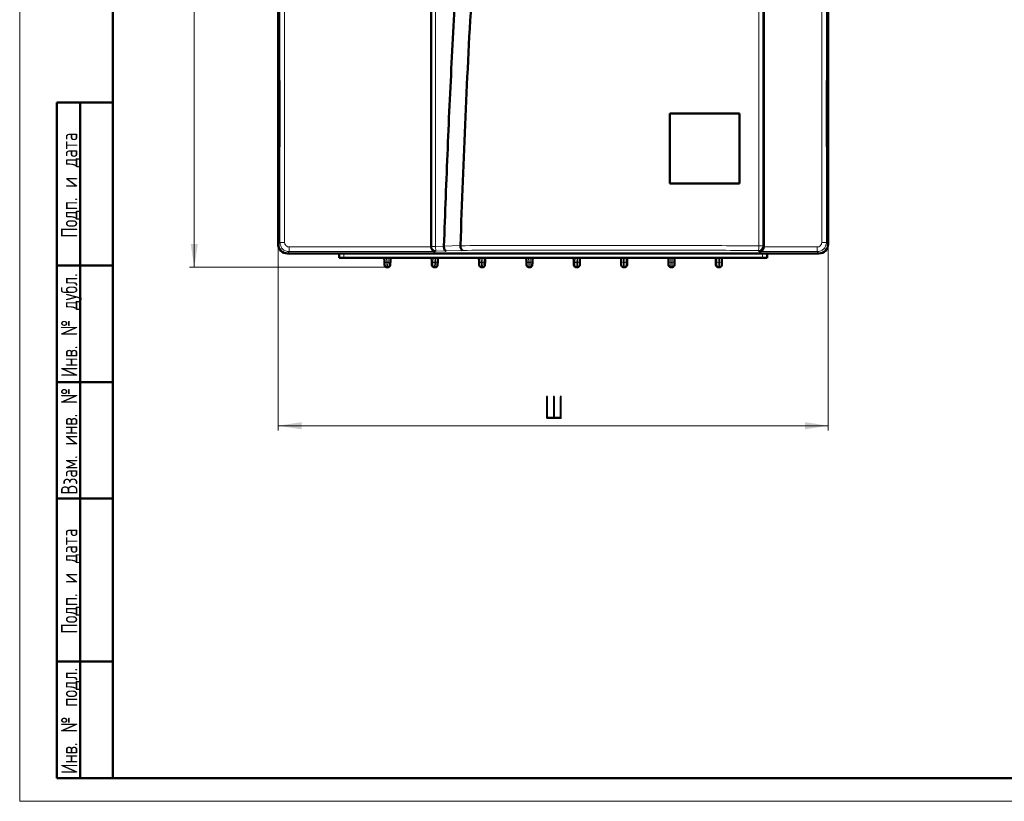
# Model space of a CAD drawing. Header units: millimetres. Extents: x 0 to 594, y 0 to 420.
# Tile 1 of 7: x 0 to 211, y 0 to 168. Entities that reach past the tile are written whole.
import ezdxf

# ---------------------------------------------------------------- set-up
doc = ezdxf.new("R2010")
doc.units = ezdxf.units.MM
doc.linetypes.add('SLD-Сплошная', pattern=[0])
doc.styles.add('SLDTEXTSTYLE0', font='TXT', dxfattribs={"width": 0.7, "bigfont": 'bigfont'})
doc.styles.add('SLDTEXTSTYLE1', font='TXT', dxfattribs={"width": 0.7})
doc.dimstyles.new('SLDDIMSTYLE0', dxfattribs={"dimtxt": 5, "dimasz": 5, "dimexe": 0, "dimexo": 0.0625, "dimgap": 1.25, "dimtad": 2, "dimdec": 1, "dimrnd": 1e-09, "dimzin": 12, "dimdsep": 46, "dimtxsty": 'SLDTEXTSTYLE1', "dimsah": 1, "dimcen": 0.09, "dimadec": 0, "dimazin": 3, "dimtfac": 1, "dimtdec": 3, "dimtofl": 0, "dimtmove": 0, "dimatfit": 3, "dimfxl": 0, "dimfrac": 2, "dimtolj": 1, "dimtzin": 12, "dimarcsym": 0})

# ---------------------------------------------------------------- blocks, each defined once
blk = doc.blocks.new('_D')
at = {"color": 7, "linetype": 'SLD-Сплошная', "lineweight": 0}
for p, q in [((55.48, 119.62), (55.48, 79.63)), ((173.48, 119.62), (173.48, 79.63)), ((55.48, 80.63), (173.48, 80.63))]:
    blk.add_line(p, q, dxfattribs=at)
at = {"color": 7, "linetype": 'SLD-Сплошная', "lineweight": 18}
for points in [[(55.48, 80.63), (60.48, 79.86), (60.48, 81.4)], [(173.48, 80.63), (168.48, 81.4), (168.48, 79.86)]]:
    blk.add_solid(points, dxfattribs=at)
at = {"color": 7, "linetype": 'SLD-Сплошная', "lineweight": 18, "insert": (112.52, 87.08), "char_height": 5, "attachment_point": 1, "style": 'SLDTEXTSTYLE0'}
blk.add_mtext('Ш', dxfattribs=at)
blk = doc.blocks.new('_D_1')
at = {"color": 7, "linetype": 'SLD-Сплошная', "lineweight": 0}
for p, q in [((57.46, 357.63), (36.46, 357.63)), ((37.46, 114.64), (37.46, 357.63)), ((78.78, 114.64), (36.46, 114.64))]:
    blk.add_line(p, q, dxfattribs=at)
at = {"color": 7, "linetype": 'SLD-Сплошная', "lineweight": 18}
for points in [[(37.46, 357.63), (36.69, 352.63), (38.23, 352.63)], [(37.46, 114.64), (38.23, 119.64), (36.69, 119.64)]]:
    blk.add_solid(points, dxfattribs=at)
at = {"color": 7, "linetype": 'SLD-Сплошная', "lineweight": 18, "insert": (31.01, 234.53), "char_height": 5, "attachment_point": 1, "rotation": 90, "style": 'SLDTEXTSTYLE0'}
blk.add_mtext('В', dxfattribs=at)

msp = doc.modelspace()

# ---------------------------------------------------------------- linework, layer by layer
at = {"color": 7, "linetype": 'SLD-Сплошная', "lineweight": 18}
for p, q in [((0, 420), (0, 0)), ((0, 0), (594, 0))]:
    msp.add_line(p, q, dxfattribs=at)
at = {"color": 7, "linetype": 'SLD-Сплошная', "lineweight": 50}
for p, q in [((20, 415), (20, 5)), ((55.46, 119.64), (55.46, 355.64)), ((55.48, 260.53), (55.48, 154.73)), ((88.28, 260.53), (88.28, 119.03)), ((159.68, 260.53), (159.68, 119.03)), ((173.48, 260.53), (173.48, 154.73)), ((55.48, 154.73), (55.78, 154.73)), ((55.78, 154.73), (55.78, 140.53)), ((173.48, 154.73), (173.18, 154.73)), ((173.18, 154.73), (173.18, 140.53)), ((173.46, 140.53), (173.46, 154.73)), ((55.75, 153.13), (55.75, 142.13)), ((55.78, 153.13), (55.75, 153.13)), ((173.21, 153.13), (173.18, 153.13)), ((173.21, 142.13), (173.21, 153.13)), ((173.48, 153.58), (173.46, 153.58)), ((173.48, 141.68), (173.48, 153.58)), ((8, 5), (8, 150)), ((8, 150), (20, 150)), ((13, 5), (13, 150)), ((139.48, 147.63), (154.48, 147.63)), ((139.48, 132.63), (139.48, 147.63)), ((154.48, 147.63), (154.48, 132.63)), ((55.75, 142.13), (55.78, 142.13)), ((173.18, 142.13), (173.21, 142.13)), ((173.48, 141.68), (173.46, 141.68)), ((55.78, 140.53), (55.48, 140.53)), ((55.48, 140.53), (55.48, 119.63)), ((173.18, 140.53), (173.48, 140.53)), ((173.48, 140.53), (173.48, 119.63)), ((154.48, 132.63), (139.48, 132.63)), ((91.03, 119.15), (91.03, 119.19)), ((94.58, 119.28), (94.58, 119.31)), ((57.47, 117.63), (171.48, 117.63)), ((68.56, 116.64), (68.52, 117.63)), ((68.56, 116.64), (69.56, 116.64)), ((69.56, 116.64), (78.7, 116.64)), ((78.23, 116.64), (78.26, 115.92)), ((78.73, 116.64), (79.08, 116.64)), ((79.1, 116.64), (88.86, 116.64)), ((79.57, 116.64), (79.54, 115.92)), ((88.39, 116.64), (88.42, 115.92)), ((88.89, 116.64), (89.24, 116.64)), ((89.26, 116.64), (99.02, 116.64)), ((89.7, 115.92), (89.73, 116.64)), ((98.55, 116.64), (98.58, 115.92)), ((99.05, 116.64), (99.4, 116.64)), ((99.42, 116.64), (109.18, 116.64)), ((99.86, 115.92), (99.89, 116.64)), ((108.71, 116.64), (108.74, 115.92)), ((109.21, 116.64), (109.56, 116.64)), ((109.58, 116.64), (119.34, 116.64)), ((110.02, 115.92), (110.05, 116.64)), ((118.87, 116.64), (118.9, 115.92)), ((119.37, 116.64), (119.72, 116.64)), ((119.74, 116.64), (129.5, 116.64)), ((120.18, 115.92), (120.21, 116.64)), ((129.03, 116.64), (129.06, 115.92)), ((129.53, 116.64), (129.88, 116.64)), ((129.9, 116.64), (139.66, 116.64)), ((130.34, 115.92), (130.37, 116.64)), ((139.19, 116.64), (139.22, 115.92)), ((139.69, 116.64), (140.04, 116.64)), ((140.06, 116.64), (149.82, 116.64)), ((140.5, 115.92), (140.53, 116.64)), ((149.35, 116.64), (149.38, 115.92)), ((149.85, 116.64), (150.2, 116.64)), ((150.22, 116.64), (159.37, 116.64)), ((150.66, 115.92), (150.69, 116.64)), ((159.37, 116.64), (160.37, 116.64)), ((160.4, 117.63), (160.37, 116.64)), ((20, 115), (8, 115)), ((79.02, 114.64), (78.79, 114.64)), ((89.18, 114.64), (88.95, 114.64)), ((99.34, 114.64), (99.11, 114.64)), ((109.5, 114.64), (109.27, 114.64)), ((119.66, 114.64), (119.43, 114.64)), ((129.82, 114.64), (129.59, 114.64)), ((139.98, 114.64), (139.75, 114.64)), ((150.14, 114.64), (149.91, 114.64)), ((20, 90), (8, 90)), ((20, 65), (8, 65)), ((8, 30), (20, 30)), ((8, 5), (20, 5)), ((20, 5), (589, 5))]:
    msp.add_line(p, q, dxfattribs=at)
at = {"color": 7, "linetype": 'SLD-Сплошная', "lineweight": 25}
msp.add_line((20, 292), (20, 5), dxfattribs=at)
msp.add_line((20, 292), (20, 5), dxfattribs=at)
at = {"color": 8, "linetype": 'SLD-Сплошная', "lineweight": 18}
for p, q in [((55.85, 120), (55.85, 260.53)), ((56.84, 260.53), (56.84, 120)), ((88.39, 119.14), (88.39, 260.53)), ((89.23, 260.53), (89.23, 119.14)), ((158.61, 119.25), (158.61, 260.53)), ((159.46, 119.25), (159.46, 260.53)), ((172.11, 120), (172.11, 260.53)), ((173.11, 120), (173.11, 260.53)), ((55.48, 119.63), (55.85, 120)), ((57.84, 119), (88.28, 119)), ((57.84, 118), (57.84, 119)), ((88.28, 119.03), (88.39, 119.14)), ((88.39, 119.14), (89.23, 119.14)), ((89.23, 119.14), (91.03, 119.15)), ((89.23, 119.14), (89.23, 118.99)), ((94.58, 119.31), (91.03, 119.19)), ((158.61, 119.1), (158.61, 119.25)), ((158.61, 119.25), (159.46, 119.25)), ((159.46, 119.25), (159.68, 119.03)), ((159.67, 119), (171.11, 119)), ((171.11, 118), (171.11, 119)), ((172.11, 120), (173.11, 120)), ((173.48, 119.63), (173.11, 120)), ((57.84, 118), (57.47, 117.63)), ((89.24, 118), (57.84, 118)), ((69.52, 117.63), (69.56, 116.64)), ((78.73, 116.64), (78.76, 115.7)), ((79.08, 116.64), (79.04, 115.7)), ((88.89, 116.64), (88.92, 115.7)), ((89.24, 116.64), (89.2, 115.7)), ((89.39, 118.14), (89.24, 118)), ((91.5, 118.16), (89.39, 118.14)), ((91.5, 118.16), (95.04, 118.28)), ((99.05, 116.64), (99.08, 115.7)), ((99.4, 116.64), (99.36, 115.7)), ((109.21, 116.64), (109.24, 115.7)), ((109.56, 116.64), (109.52, 115.7)), ((119.37, 116.64), (119.4, 115.7)), ((119.72, 116.64), (119.68, 115.7)), ((129.53, 116.64), (129.56, 115.7)), ((129.88, 116.64), (129.84, 115.7)), ((139.69, 116.64), (139.72, 115.7)), ((140.04, 116.64), (140, 115.7)), ((149.88, 115.7), (149.85, 116.64)), ((150.2, 116.64), (150.16, 115.7)), ((158.71, 118), (158.46, 118.25)), ((171.11, 118), (158.71, 118)), ((159.4, 117.63), (159.37, 116.64)), ((171.48, 117.63), (171.11, 118)), ((79.04, 115.7), (78.76, 115.7)), ((89.2, 115.7), (88.92, 115.7)), ((99.36, 115.7), (99.08, 115.7)), ((109.52, 115.7), (109.24, 115.7)), ((119.68, 115.7), (119.4, 115.7)), ((129.84, 115.7), (129.56, 115.7)), ((140, 115.7), (139.72, 115.7)), ((150.16, 115.7), (149.88, 115.7))]:
    msp.add_line(p, q, dxfattribs=at)
at = {"color": 8, "linetype": 'SLD-Сплошная', "lineweight": 18, "flags": 128}
for points in [[(56.84, 120), (56.65, 120), (56.47, 120), (56.3, 120), (56.15, 120), (56.03, 120), (55.93, 120), (55.87, 120), (55.85, 120)], [(78.76, 115.7), (78.66, 115.7), (78.57, 115.71), (78.48, 115.73), (78.41, 115.76), (78.35, 115.79), (78.3, 115.83), (78.27, 115.87), (78.26, 115.92)], [(79.54, 115.92), (79.53, 115.87), (79.5, 115.83), (79.46, 115.79), (79.4, 115.76), (79.32, 115.73), (79.23, 115.71), (79.14, 115.7), (79.04, 115.7)], [(88.92, 115.7), (88.82, 115.7), (88.73, 115.71), (88.64, 115.73), (88.57, 115.76), (88.51, 115.79), (88.46, 115.83), (88.43, 115.87), (88.42, 115.92)], [(89.7, 115.92), (89.69, 115.87), (89.66, 115.83), (89.62, 115.79), (89.56, 115.76), (89.48, 115.73), (89.39, 115.71), (89.3, 115.7), (89.2, 115.7)], [(99.08, 115.7), (98.98, 115.7), (98.89, 115.71), (98.8, 115.73), (98.73, 115.76), (98.67, 115.79), (98.62, 115.83), (98.59, 115.87), (98.58, 115.92)], [(99.86, 115.92), (99.85, 115.87), (99.82, 115.83), (99.78, 115.79), (99.72, 115.76), (99.64, 115.73), (99.55, 115.71), (99.46, 115.7), (99.36, 115.7)], [(109.24, 115.7), (109.14, 115.7), (109.05, 115.71), (108.96, 115.73), (108.89, 115.76), (108.83, 115.79), (108.78, 115.83), (108.75, 115.87), (108.74, 115.92)], [(110.02, 115.92), (110.01, 115.87), (109.98, 115.83), (109.94, 115.79), (109.88, 115.76), (109.8, 115.73), (109.71, 115.71), (109.62, 115.7), (109.52, 115.7)], [(119.4, 115.7), (119.3, 115.7), (119.21, 115.71), (119.12, 115.73), (119.05, 115.76), (118.99, 115.79), (118.94, 115.83), (118.91, 115.87), (118.9, 115.92)], [(120.18, 115.92), (120.17, 115.87), (120.14, 115.83), (120.1, 115.79), (120.04, 115.76), (119.96, 115.73), (119.87, 115.71), (119.78, 115.7), (119.68, 115.7)], [(129.56, 115.7), (129.46, 115.7), (129.37, 115.71), (129.28, 115.73), (129.21, 115.76), (129.15, 115.79), (129.1, 115.83), (129.07, 115.87), (129.06, 115.92)], [(130.34, 115.92), (130.33, 115.87), (130.3, 115.83), (130.26, 115.79), (130.2, 115.76), (130.12, 115.73), (130.03, 115.71), (129.94, 115.7), (129.84, 115.7)], [(139.72, 115.7), (139.62, 115.7), (139.53, 115.71), (139.44, 115.73), (139.37, 115.76), (139.31, 115.79), (139.26, 115.83), (139.23, 115.87), (139.22, 115.92)], [(140.5, 115.92), (140.49, 115.87), (140.46, 115.83), (140.42, 115.79), (140.36, 115.76), (140.28, 115.73), (140.19, 115.71), (140.1, 115.7), (140, 115.7)], [(149.88, 115.7), (149.78, 115.7), (149.69, 115.71), (149.6, 115.73), (149.53, 115.76), (149.47, 115.79), (149.42, 115.83), (149.39, 115.87), (149.38, 115.92)], [(150.66, 115.92), (150.65, 115.87), (150.62, 115.83), (150.58, 115.79), (150.52, 115.76), (150.44, 115.73), (150.35, 115.71), (150.26, 115.7), (150.16, 115.7)]]:
    msp.add_lwpolyline(points, dxfattribs=at)
at = {"color": 7, "linetype": 'SLD-Сплошная', "lineweight": 50}
for centre, radius, start, end in [((57.46, 119.64), 2, 180, 223.3751), ((78.79, 115.14), 0.5, 182, 270), ((79.02, 115.14), 0.5, 270, 358), ((88.95, 115.14), 0.5, 182, 270), ((89.18, 115.14), 0.5, 270, 358), ((99.11, 115.14), 0.5, 182, 270), ((99.34, 115.14), 0.5, 270, 358), ((109.27, 115.14), 0.5, 182, 270), ((109.5, 115.14), 0.5, 270, 358), ((119.43, 115.14), 0.5, 182, 270), ((119.66, 115.14), 0.5, 270, 358), ((129.59, 115.14), 0.5, 182, 270), ((129.82, 115.14), 0.5, 270, 358), ((139.75, 115.14), 0.5, 182, 270), ((139.98, 115.14), 0.5, 270, 358), ((149.91, 115.14), 0.5, 182, 270), ((150.14, 115.14), 0.5, 270, 358)]:
    msp.add_arc(centre, radius, start, end, dxfattribs=at)
at = {"color": 8, "linetype": 'SLD-Сплошная', "lineweight": 18}
for centre, start, end in [((89.39, 119.15), 180.0817, 269.9183), ((158.45, 119.25), 270.0782, 315.006), ((158.45, 119.25), 314.994, 359.9218)]:
    msp.add_arc(centre, 1, start, end, dxfattribs=at)
at = {"color": 7, "linetype": 'SLD-Сплошная', "lineweight": 50}
for centre, major_axis, ratio, start_param, end_param in [((57.48, 119.63), (1.42, 1.42), 0.998783, 2.356803, 3.926382), ((89.28, 119.03), (-0.708, -0.708), 0.998783, 5.498396, 5.532085), ((89.24, 119), (-0.385, 0.93), 0.951833, 1.195246, 2.731136), ((158.71, 119), (0.385, 0.93), 0.951833, 3.55205, 5.087939), ((158.67, 119.03), (0.708, -0.708), 0.998783, 0.751101, 0.784789), ((171.47, 119.63), (1.42, -1.42), 0.998783, 5.498396, 7.067974), ((78.69, 117.77), (-0.04, 1.13), 0.440889, 3.080089, 3.126457), ((79.11, 117.77), (0.04, 1.13), 0.440889, 3.156728, 3.203096), ((88.85, 117.77), (-0.04, 1.13), 0.440889, 3.080089, 3.126457), ((89.27, 117.77), (0.04, 1.13), 0.440889, 3.156728, 3.203096), ((99.01, 117.77), (-0.04, 1.13), 0.440889, 3.080089, 3.126457), ((99.43, 117.77), (0.04, 1.13), 0.440889, 3.156728, 3.203096), ((109.17, 117.77), (-0.04, 1.13), 0.440889, 3.080089, 3.126457), ((109.59, 117.77), (0.04, 1.13), 0.440889, 3.156728, 3.203096), ((119.33, 117.77), (-0.04, 1.13), 0.440889, 3.080089, 3.126457), ((119.75, 117.77), (0.04, 1.13), 0.440889, 3.156728, 3.203096), ((129.49, 117.77), (-0.04, 1.13), 0.440889, 3.080089, 3.126457), ((129.91, 117.77), (0.04, 1.13), 0.440889, 3.156728, 3.203096), ((139.65, 117.77), (-0.04, 1.13), 0.440889, 3.080089, 3.126457), ((140.07, 117.77), (0.04, 1.13), 0.440889, 3.156728, 3.203096), ((149.81, 117.77), (-0.04, 1.13), 0.440889, 3.080089, 3.126457), ((150.23, 117.77), (0.04, 1.13), 0.440889, 3.156728, 3.203096)]:
    msp.add_ellipse(centre, major_axis=major_axis, ratio=ratio, start_param=start_param, end_param=end_param, dxfattribs=at)
for points, knots in [([(91.03, 119.19), (91.16, 122.68), (91.54, 133.18), (92.26, 150.66), (93.26, 169.63), (94.35, 186.57), (95.57, 201.49), (97, 214.12), (98.46, 224.47), (99.88, 232.52), (101.74, 240.49), (104.08, 247.88), (106.87, 254.68), (109.34, 258.58), (110.57, 260.53)], [0, 0, 0, 0, 0.07294, 0.218831, 0.364718, 0.468735, 0.572754, 0.67674, 0.73356, 0.790461, 0.847247, 0.903908, 0.951994, 1, 1, 1, 1]), ([(114.47, 260.53), (113.45, 259.09), (111.39, 256.2), (108.66, 250.67), (106.23, 244.1), (104.01, 235.68), (102.14, 226.29), (100.65, 215.97), (99.3, 203.9), (98.09, 190.08), (96.78, 170.52), (95.58, 146.93), (94.91, 128.52), (94.58, 119.31)], [0, 0, 0, 0, 0.036813, 0.073668, 0.1281, 0.182598, 0.254945, 0.327365, 0.399779, 0.508002, 0.616233, 0.808113, 1, 1, 1, 1]), ([(91.03, 119.15), (91.04, 119.03), (91.06, 118.78), (91.16, 118.45), (91.32, 118.21), (91.44, 118.18), (91.5, 118.16)], [0, 0, 0, 0, 0.237769, 0.482926, 0.738374, 1, 1, 1, 1]), ([(94.58, 119.28), (94.58, 119.15), (94.6, 118.9), (94.71, 118.57), (94.86, 118.34), (94.98, 118.3), (95.04, 118.28)], [0, 0, 0, 0, 0.237055, 0.481902, 0.737624, 1, 1, 1, 1]), ([(78.26, 115.92), (78.26, 115.8), (78.27, 115.57), (78.28, 115.32), (78.29, 115.16), (78.29, 115.14), (78.29, 115.12)], [0, 0, 0, 0, 0.250084, 0.50007, 0.750025, 1, 1, 1, 1]), ([(79.54, 115.92), (79.54, 115.81), (79.53, 115.59), (79.52, 115.34), (79.52, 115.16), (79.52, 115.14), (79.52, 115.12)], [0, 0, 0, 0, 0.239071, 0.478451, 0.727045, 1, 1, 1, 1]), ([(88.42, 115.92), (88.42, 115.8), (88.43, 115.57), (88.44, 115.32), (88.45, 115.16), (88.45, 115.14), (88.45, 115.12)], [0, 0, 0, 0, 0.250084, 0.50007, 0.750025, 1, 1, 1, 1]), ([(89.68, 115.12), (89.68, 115.14), (89.68, 115.16), (89.68, 115.32), (89.69, 115.57), (89.7, 115.8), (89.7, 115.92)], [0, 0, 0, 0, 0.250065, 0.500049, 0.750011, 1, 1, 1, 1]), ([(98.58, 115.92), (98.58, 115.8), (98.59, 115.57), (98.6, 115.32), (98.61, 115.16), (98.61, 115.14), (98.61, 115.12)], [0, 0, 0, 0, 0.250084, 0.50007, 0.750025, 1, 1, 1, 1]), ([(99.84, 115.12), (99.84, 115.14), (99.84, 115.16), (99.84, 115.32), (99.85, 115.57), (99.86, 115.8), (99.86, 115.92)], [0, 0, 0, 0, 0.2500651, 0.5000491, 0.7500111, 1, 1, 1, 1]), ([(108.74, 115.92), (108.74, 115.8), (108.75, 115.57), (108.76, 115.32), (108.77, 115.16), (108.77, 115.14), (108.77, 115.12)], [0, 0, 0, 0, 0.250084, 0.50007, 0.750025, 1, 1, 1, 1]), ([(110, 115.12), (110, 115.14), (110, 115.16), (110, 115.32), (110.01, 115.57), (110.02, 115.8), (110.02, 115.92)], [0, 0, 0, 0, 0.250065, 0.500049, 0.750011, 1, 1, 1, 1]), ([(118.9, 115.92), (118.9, 115.8), (118.91, 115.57), (118.92, 115.32), (118.93, 115.16), (118.93, 115.14), (118.93, 115.12)], [0, 0, 0, 0, 0.250084, 0.50007, 0.750025, 1, 1, 1, 1]), ([(120.16, 115.12), (120.16, 115.14), (120.16, 115.16), (120.16, 115.32), (120.17, 115.57), (120.18, 115.8), (120.18, 115.92)], [0, 0, 0, 0, 0.250065, 0.500049, 0.750011, 1, 1, 1, 1]), ([(129.06, 115.92), (129.06, 115.8), (129.07, 115.57), (129.08, 115.32), (129.09, 115.16), (129.09, 115.14), (129.09, 115.12)], [0, 0, 0, 0, 0.2500844, 0.5000698, 0.7500253, 1, 1, 1, 1]), ([(130.32, 115.12), (130.32, 115.14), (130.32, 115.16), (130.32, 115.32), (130.33, 115.57), (130.34, 115.8), (130.34, 115.92)], [0, 0, 0, 0, 0.250065, 0.500049, 0.750011, 1, 1, 1, 1]), ([(139.22, 115.92), (139.22, 115.8), (139.23, 115.57), (139.24, 115.32), (139.25, 115.16), (139.25, 115.14), (139.25, 115.12)], [0, 0, 0, 0, 0.250084, 0.50007, 0.750025, 1, 1, 1, 1]), ([(140.48, 115.12), (140.48, 115.14), (140.48, 115.16), (140.48, 115.32), (140.49, 115.57), (140.5, 115.8), (140.5, 115.92)], [0, 0, 0, 0, 0.2500651, 0.5000491, 0.7500111, 1, 1, 1, 1]), ([(149.38, 115.92), (149.38, 115.8), (149.39, 115.57), (149.4, 115.32), (149.41, 115.16), (149.41, 115.14), (149.41, 115.12)], [0, 0, 0, 0, 0.250084, 0.50007, 0.750025, 1, 1, 1, 1]), ([(150.64, 115.12), (150.64, 115.14), (150.64, 115.16), (150.64, 115.32), (150.65, 115.57), (150.66, 115.8), (150.66, 115.92)], [0, 0, 0, 0, 0.250065, 0.500049, 0.750011, 1, 1, 1, 1])]:
    msp.add_open_spline(points, degree=3, knots=knots, dxfattribs=at)
at = {"color": 8, "linetype": 'SLD-Сплошная', "lineweight": 18}
for points, knots in [([(57.84, 118), (57.7, 118.01), (57.43, 118.02), (56.92, 118.19), (56.38, 118.56), (55.94, 119.22), (55.88, 119.73), (55.85, 120)], [0, 0, 0, 0, 0.133668, 0.263599, 0.511076, 0.74835, 1, 1, 1, 1]), ([(57.84, 119), (57.71, 119.01), (57.45, 119.04), (57.12, 119.27), (56.89, 119.6), (56.86, 119.87), (56.84, 120)], [0, 0, 0, 0, 0.2500918, 0.5000471, 0.7499897, 1, 1, 1, 1]), ([(89.23, 118.99), (89.24, 118.88), (89.25, 118.65), (89.29, 118.38), (89.33, 118.19), (89.37, 118.16), (89.39, 118.14)], [0, 0, 0, 0, 0.247765, 0.507293, 0.762839, 1, 1, 1, 1]), ([(94.58, 119.28), (99.9, 119.3), (110.54, 119.34), (126.62, 119.35), (142.69, 119.33), (153.3, 119.28), (158.61, 119.25)], [0, 0, 0, 0, 0.249891, 0.499853, 0.749889, 1, 1, 1, 1]), ([(95.04, 118.28), (100.32, 118.3), (110.86, 118.34), (126.78, 118.35), (142.69, 118.33), (153.2, 118.28), (158.46, 118.25)], [0, 0, 0, 0, 0.250003, 0.499999, 0.75, 1, 1, 1, 1]), ([(158.46, 118.25), (158.47, 118.27), (158.51, 118.3), (158.56, 118.48), (158.59, 118.76), (158.6, 118.99), (158.61, 119.1)], [0, 0, 0, 0, 0.237205, 0.492805, 0.752335, 1, 1, 1, 1]), ([(172.11, 120), (172.09, 119.87), (172.06, 119.6), (171.83, 119.27), (171.5, 119.04), (171.24, 119.01), (171.11, 119)], [0, 0, 0, 0, 0.250094, 0.500055, 0.749997, 1, 1, 1, 1]), ([(173.11, 120), (173.1, 119.86), (173.08, 119.58), (172.91, 119.07), (172.54, 118.53), (171.88, 118.09), (171.37, 118.03), (171.11, 118)], [0, 0, 0, 0, 0.134136, 0.264513, 0.512811, 0.749255, 1, 1, 1, 1]), ([(78.76, 115.7), (78.76, 115.53), (78.77, 115.21), (78.78, 114.88), (78.78, 114.68), (78.79, 114.65), (78.79, 114.64)], [0, 0, 0, 0, 0.270603, 0.527474, 0.770608, 1, 1, 1, 1]), ([(79.04, 115.7), (79.04, 115.53), (79.03, 115.21), (79.02, 114.88), (79.02, 114.68), (79.02, 114.65), (79.02, 114.64)], [0, 0, 0, 0, 0.270572, 0.527434, 0.770578, 1, 1, 1, 1]), ([(88.92, 115.7), (88.92, 115.53), (88.93, 115.21), (88.94, 114.88), (88.94, 114.68), (88.95, 114.65), (88.95, 114.64)], [0, 0, 0, 0, 0.270603, 0.527474, 0.770608, 1, 1, 1, 1]), ([(89.2, 115.7), (89.2, 115.53), (89.19, 115.21), (89.18, 114.88), (89.18, 114.68), (89.18, 114.65), (89.18, 114.64)], [0, 0, 0, 0, 0.270573, 0.527435, 0.770579, 1, 1, 1, 1]), ([(99.08, 115.7), (99.08, 115.53), (99.09, 115.21), (99.1, 114.88), (99.1, 114.68), (99.11, 114.65), (99.11, 114.64)], [0, 0, 0, 0, 0.270603, 0.527474, 0.770608, 1, 1, 1, 1]), ([(99.36, 115.7), (99.36, 115.53), (99.35, 115.21), (99.34, 114.88), (99.34, 114.68), (99.34, 114.65), (99.34, 114.64)], [0, 0, 0, 0, 0.270572, 0.527434, 0.770578, 1, 1, 1, 1]), ([(109.24, 115.7), (109.24, 115.53), (109.25, 115.21), (109.26, 114.88), (109.26, 114.68), (109.27, 114.65), (109.27, 114.64)], [0, 0, 0, 0, 0.270603, 0.527474, 0.770608, 1, 1, 1, 1]), ([(109.52, 115.7), (109.52, 115.53), (109.51, 115.21), (109.5, 114.88), (109.5, 114.68), (109.5, 114.65), (109.5, 114.64)], [0, 0, 0, 0, 0.270572, 0.527434, 0.770578, 1, 1, 1, 1]), ([(119.4, 115.7), (119.4, 115.53), (119.41, 115.21), (119.42, 114.88), (119.42, 114.68), (119.43, 114.65), (119.43, 114.64)], [0, 0, 0, 0, 0.270603, 0.527474, 0.770608, 1, 1, 1, 1]), ([(119.68, 115.7), (119.68, 115.53), (119.67, 115.21), (119.66, 114.88), (119.66, 114.68), (119.66, 114.65), (119.66, 114.64)], [0, 0, 0, 0, 0.270572, 0.527434, 0.770578, 1, 1, 1, 1]), ([(129.56, 115.7), (129.56, 115.53), (129.57, 115.21), (129.58, 114.88), (129.58, 114.68), (129.59, 114.65), (129.59, 114.64)], [0, 0, 0, 0, 0.270603, 0.527474, 0.770608, 1, 1, 1, 1]), ([(129.84, 115.7), (129.84, 115.53), (129.83, 115.21), (129.82, 114.88), (129.82, 114.68), (129.82, 114.65), (129.82, 114.64)], [0, 0, 0, 0, 0.270572, 0.527434, 0.770578, 1, 1, 1, 1]), ([(139.72, 115.7), (139.72, 115.53), (139.73, 115.21), (139.74, 114.88), (139.74, 114.68), (139.75, 114.65), (139.75, 114.64)], [0, 0, 0, 0, 0.2706026, 0.5274743, 0.7706082, 1, 1, 1, 1]), ([(140, 115.7), (140, 115.53), (139.99, 115.21), (139.98, 114.88), (139.98, 114.68), (139.98, 114.65), (139.98, 114.64)], [0, 0, 0, 0, 0.270572, 0.527434, 0.770578, 1, 1, 1, 1]), ([(149.88, 115.7), (149.88, 115.53), (149.89, 115.21), (149.9, 114.88), (149.9, 114.68), (149.91, 114.65), (149.91, 114.64)], [0, 0, 0, 0, 0.270603, 0.527474, 0.770608, 1, 1, 1, 1]), ([(150.16, 115.7), (150.16, 115.53), (150.15, 115.21), (150.14, 114.88), (150.14, 114.68), (150.14, 114.65), (150.14, 114.64)], [0, 0, 0, 0, 0.270572, 0.527434, 0.770578, 1, 1, 1, 1])]:
    msp.add_open_spline(points, degree=3, knots=knots, dxfattribs=at)

# ---------------------------------------------------------------- texts
at = {"color": 7, "linetype": 'Continuous', "lineweight": 0, "char_height": 3.5, "attachment_point": 2, "rotation": 90, "style": 'SLDTEXTSTYLE0'}
for s, insert in [('Подп. и дата', (8.87, 132.26)), ('Инв. № дубл.', (8.87, 102.22)), ('Взам. инв. №', (8.87, 77.28)), ('Подп. и дата', (8.87, 47.26)), ('Инв. № подл.', (8.87, 17.26))]:
    msp.add_mtext(s, dxfattribs=dict(at, insert=insert))

# ---------------------------------------------------------------- dimensions: what is measured, and where the dimension line sits
at = {"color": 7, "linetype": 'SLD-Сплошная', "lineweight": 18}
for base, p1, p2, angle, text, picture, middle in [((37.46, 357.63), (78.79, 114.64), (57.47, 357.63), 90, 'В', '_D_1', (37.46, 236.13)), ((173.48, 80.63), (55.48, 119.63), (173.48, 119.63), 0, 'Ш', '_D', (114.48, 80.63))]:
    dim = msp.add_linear_dim(base=base, p1=p1, p2=p2, angle=angle, text=text, dimstyle='SLDDIMSTYLE0', dxfattribs=at)
    dim.commit()
    dim.dimension.update_dxf_attribs({"geometry": picture, "text_midpoint": middle, "dimtype": 160})

doc.saveas('drawing.dxf')
